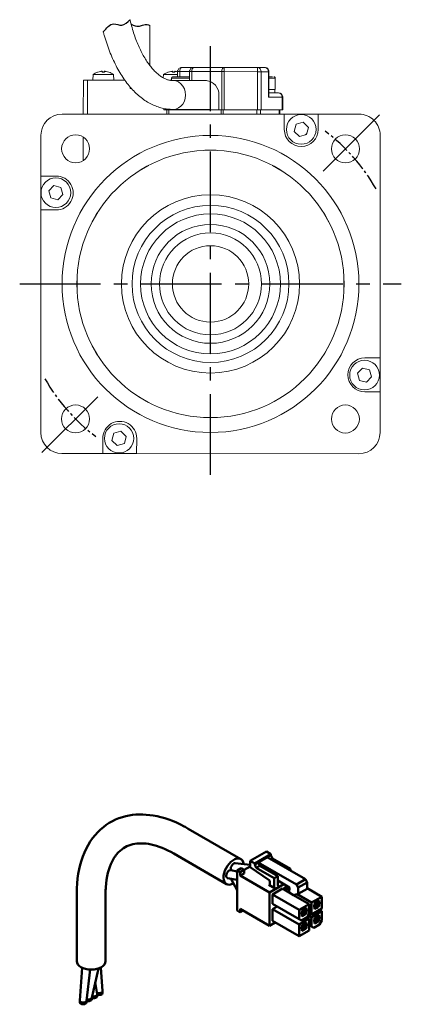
# Model space of a CAD drawing. Header units: millimetres. Extents: x -8104 to -7808, y 403 to 692.
# Tile 1 of 3: x -8104 to -8014, y 403 to 635. Entities that reach past the tile are written whole.
import ezdxf

# ---------------------------------------------------------------- set-up
doc = ezdxf.new("R2010")
doc.units = ezdxf.units.MM
doc.linetypes.add('CENTER2', pattern=[28.575, 19.05, -3.175, 3.175, -3.175])
doc.layers.add('Center', color=1, linetype='CENTER2')
doc.layers.add('可見 (ISO)', color=7, linetype='Continuous', lineweight=50)

msp = doc.modelspace()

# ---------------------------------------------------------------- linework, layer by layer
at = {"color": 7, "linetype": 'Continuous', "lineweight": 15}
for p, q in [((-8073.56, 624.17), (-8073.56, 633.55)), ((-8086.9, 622), (-8087.01, 620.69)), ((-8085.16, 622.73), (-8085.83, 622.56)), ((-8084.76, 622.56), (-8084.71, 622.73)), ((-8084.69, 622.56), (-8084.71, 622.74)), ((-8084.71, 622.74), (-8084.71, 622.74)), ((-8084.32, 622.74), (-8084.33, 622.56)), ((-8084.31, 622.73), (-8084.26, 622.56)), ((-8083.19, 622.56), (-8083.87, 622.73)), ((-8083.21, 622.56), (-8083.23, 622.56)), ((-8082.01, 620.69), (-8082.13, 622)), ((-8070.3, 621.99), (-8070.36, 621.23)), ((-8068.56, 622.73), (-8069.23, 622.55)), ((-8068.16, 622.55), (-8068.11, 622.73)), ((-8068.09, 622.56), (-8068.11, 622.73)), ((-8068.11, 622.73), (-8068.11, 622.73)), ((-8067.72, 622.73), (-8067.73, 622.56)), ((-8067.71, 622.73), (-8067.66, 622.55)), ((-8066.99, 622.65), (-8067.27, 622.72)), ((-8066.99, 622.68), (-8066.99, 621.48)), ((-8065.99, 623.68), (-8063.59, 623.68)), ((-8064.16, 622.68), (-8064.16, 620.58)), ((-8056.55, 622.68), (-8063.66, 622.68)), ((-8063.59, 623.68), (-8063.24, 623.68)), ((-8056.05, 623.68), (-8063.16, 623.68)), ((-8056.56, 613.68), (-8056.55, 622.68)), ((-8048.15, 623.68), (-8056.05, 623.68)), ((-8056.04, 622.68), (-8048.14, 622.67)), ((-8056.04, 613.68), (-8056.04, 622.68)), ((-8046.44, 623.67), (-8048.15, 623.68)), ((-8048.14, 622.67), (-8048.14, 613.67)), ((-8047.29, 622.67), (-8047.29, 613.67)), ((-8045.57, 622.67), (-8047.29, 622.67)), ((-8045.57, 616.67), (-8045.57, 622.67)), ((-8045.44, 617.17), (-8045.44, 622.67)), ((-8089.21, 620.69), (-8089.22, 612.69)), ((-8088.21, 620.69), (-8088.22, 612.69)), ((-8079.43, 620.69), (-8088.21, 620.69)), ((-8068.46, 620.68), (-8068.91, 620.68)), ((-8068.46, 621.18), (-8068.46, 620.61)), ((-8060.21, 620.58), (-8068.04, 620.58)), ((-8043.96, 618.47), (-8043.96, 621.17)), ((-8078.21, 618.69), (-8078.21, 619.12)), ((-8077.84, 618.69), (-8078.21, 618.69)), ((-8057.27, 617.18), (-8057.27, 613.68)), ((-8043.19, 617.67), (-8045.44, 617.67)), ((-8044.05, 617.67), (-8044.05, 618.47)), ((-8042.32, 616.67), (-8045.57, 616.67)), ((-8042.32, 613.67), (-8042.32, 616.67)), ((-8042.19, 613.67), (-8042.19, 616.67)), ((-8041.82, 612.67), (-8094.22, 612.69)), ((-8070.24, 614.01), (-8070.24, 613.68)), ((-8063.16, 613.68), (-8069.74, 613.68)), ((-8069.56, 613.68), (-8069.56, 612.68)), ((-8069.06, 612.68), (-8069.06, 613.68)), ((-8068.04, 613.78), (-8059.22, 613.78)), ((-8063.16, 613.68), (-8063.16, 613.78)), ((-8062.91, 613.68), (-8063.16, 613.68)), ((-8057.27, 613.68), (-8062.91, 613.68)), ((-8062.16, 613.78), (-8062.16, 613.68)), ((-8056.56, 613.68), (-8057.27, 613.68)), ((-8056.74, 612.68), (-8056.74, 613.68)), ((-8056.22, 612.68), (-8056.22, 613.68)), ((-8048.14, 613.67), (-8056.04, 613.68)), ((-8048.32, 612.68), (-8048.32, 613.67)), ((-8047.47, 612.67), (-8047.47, 613.67)), ((-8042.32, 613.67), (-8047.29, 613.67)), ((-8043.01, 612.67), (-8043.01, 613.67)), ((-8042.87, 612.67), (-8042.87, 613.67)), ((-8041.82, 609.07), (-8041.82, 612.67)), ((-8041.82, 612.67), (-8033.82, 612.67)), ((-8033.82, 612.67), (-8033.82, 609.07)), ((-8024.22, 612.67), (-8033.82, 612.67)), ((-8039.48, 608.6), (-8039.06, 610.28)), ((-8039.06, 610.28), (-8037.4, 610.75)), ((-8037.4, 610.75), (-8036.15, 609.55)), ((-8038.24, 607.39), (-8039.48, 608.6)), ((-8036.57, 607.87), (-8038.24, 607.39)), ((-8036.15, 609.55), (-8036.57, 607.87)), ((-8099.22, 607.69), (-8099.22, 598.09)), ((-8089.22, 607.26), (-8089.22, 601.76)), ((-8019.24, 555.26), (-8019.22, 607.66)), ((-8057.88, 604.15), (-8060.56, 604.15)), ((-8073.8, 600.61), (-8076.12, 599.27)), ((-8042.33, 599.26), (-8044.64, 600.6)), ((-8099.22, 598.09), (-8095.62, 598.09)), ((-8099.22, 590.09), (-8099.22, 598.09)), ((-8097.38, 594.59), (-8096.17, 595.83)), ((-8096.9, 592.92), (-8097.38, 594.59)), ((-8096.17, 595.83), (-8094.49, 595.41)), ((-8094.49, 595.41), (-8094.02, 593.75)), ((-8095.22, 592.5), (-8096.9, 592.92)), ((-8094.02, 593.75), (-8095.22, 592.5)), ((-8099.22, 590.09), (-8099.24, 537.69)), ((-8095.62, 590.09), (-8099.22, 590.09)), ((-8085.81, 589.58), (-8087.15, 587.27)), ((-8031.3, 587.25), (-8032.64, 589.56)), ((-8090.7, 574.03), (-8090.7, 571.35)), ((-8027.76, 571.33), (-8027.76, 574.01)), ((-8087.16, 558.11), (-8085.82, 555.79)), ((-8032.65, 555.77), (-8031.31, 558.09)), ((-8022.84, 555.27), (-8019.24, 555.26)), ((-8019.24, 555.26), (-8019.24, 547.26)), ((-8024.59, 551.61), (-8023.39, 552.86)), ((-8023.39, 552.86), (-8021.71, 552.44)), ((-8021.71, 552.44), (-8021.23, 550.77)), ((-8024.12, 549.95), (-8024.59, 551.61)), ((-8022.44, 549.53), (-8024.12, 549.95)), ((-8021.23, 550.77), (-8022.44, 549.53)), ((-8076.14, 546.1), (-8073.82, 544.76)), ((-8044.66, 544.75), (-8042.35, 546.09)), ((-8019.24, 547.26), (-8022.84, 547.27)), ((-8019.24, 537.66), (-8019.24, 547.26)), ((-8060.58, 541.21), (-8057.9, 541.21)), ((-8084.65, 532.69), (-8084.64, 536.29)), ((-8082.46, 535.81), (-8082.04, 537.49)), ((-8082.04, 537.49), (-8080.37, 537.97)), ((-8080.37, 537.97), (-8079.13, 536.76)), ((-8079.13, 536.76), (-8079.55, 535.08)), ((-8076.64, 536.29), (-8076.65, 532.69)), ((-8081.21, 534.61), (-8082.46, 535.81)), ((-8079.55, 535.08), (-8081.21, 534.61)), ((-8094.25, 532.69), (-8084.65, 532.69)), ((-8076.65, 532.69), (-8084.65, 532.69)), ((-8076.65, 532.69), (-8024.25, 532.67))]:
    msp.add_line(p, q, dxfattribs=at)
at = {"color": 8, "linetype": 'Continuous', "lineweight": 15}
for p, q in [((-8084.71, 622.73), (-8084.69, 622.56)), ((-8084.31, 622.73), (-8084.33, 622.56)), ((-8083.19, 622.56), (-8083.17, 622.56)), ((-8068.11, 622.73), (-8068.09, 622.56)), ((-8067.71, 622.73), (-8067.73, 622.56)), ((-8066.49, 622.68), (-8064.16, 622.68)), ((-8066.49, 621.48), (-8066.49, 622.68)), ((-8063.66, 622.68), (-8063.66, 620.58)), ((-8069.74, 613.93), (-8069.74, 613.68))]:
    msp.add_line(p, q, dxfattribs=at)
at = {"color": 7, "linetype": 'Continuous', "lineweight": 15, "flags": 128}
for points in [[(-8082.13, 622), (-8082.21, 622), (-8082.45, 622), (-8082.83, 622), (-8083.32, 622), (-8083.89, 622), (-8084.51, 622), (-8085.13, 622), (-8085.7, 622), (-8086.2, 622), (-8086.58, 622), (-8086.82, 622), (-8086.9, 622), (-8086.9, 622)], [(-8085.79, 622.56), (-8085.8, 622.56), (-8085.8, 622.56), (-8085.81, 622.56), (-8085.81, 622.56), (-8085.81, 622.56), (-8085.82, 622.56), (-8085.82, 622.56), (-8085.82, 622.56)], [(-8084.26, 622.56), (-8084.33, 622.56), (-8084.39, 622.56), (-8084.45, 622.56), (-8084.51, 622.56), (-8084.57, 622.56), (-8084.64, 622.56), (-8084.7, 622.56), (-8084.76, 622.56)], [(-8084.26, 622.56), (-8084.32, 622.56), (-8084.39, 622.56), (-8084.45, 622.56), (-8084.51, 622.56), (-8084.57, 622.56), (-8084.64, 622.56), (-8084.7, 622.56), (-8084.76, 622.56)], [(-8066.99, 621.99), (-8067.29, 621.99), (-8067.91, 621.99), (-8068.53, 621.99), (-8069.1, 621.99), (-8069.6, 621.99), (-8069.98, 621.99), (-8070.22, 621.99), (-8070.3, 621.99)], [(-8069.19, 622.56), (-8069.2, 622.56), (-8069.2, 622.56), (-8069.21, 622.56), (-8069.21, 622.56), (-8069.21, 622.56), (-8069.22, 622.56), (-8069.22, 622.56), (-8069.22, 622.56)], [(-8067.66, 622.56), (-8067.73, 622.56), (-8067.79, 622.56), (-8067.85, 622.56), (-8067.91, 622.56), (-8067.97, 622.56), (-8068.04, 622.56), (-8068.1, 622.56), (-8068.16, 622.56)], [(-8067.66, 622.55), (-8067.72, 622.55), (-8067.79, 622.55), (-8067.85, 622.55), (-8067.91, 622.55), (-8067.97, 622.55), (-8068.04, 622.55), (-8068.1, 622.55), (-8068.16, 622.55)], [(-8066.49, 622.68), (-8066.48, 622.88), (-8066.45, 623.06), (-8066.4, 623.24), (-8066.34, 623.39), (-8066.27, 623.51), (-8066.18, 623.61), (-8066.09, 623.66), (-8065.99, 623.68)], [(-8063.16, 623.68), (-8063.25, 623.66), (-8063.35, 623.6), (-8063.43, 623.51), (-8063.51, 623.39), (-8063.57, 623.24), (-8063.62, 623.06), (-8063.65, 622.88), (-8063.66, 622.68)], [(-8056.55, 622.68), (-8056.55, 622.87), (-8056.52, 623.06), (-8056.47, 623.23), (-8056.41, 623.39), (-8056.33, 623.51), (-8056.25, 623.6), (-8056.15, 623.66), (-8056.05, 623.68)], [(-8056.04, 622.68), (-8056.11, 622.68), (-8056.17, 622.68), (-8056.24, 622.68), (-8056.31, 622.68), (-8056.37, 622.68), (-8056.43, 622.68), (-8056.5, 622.68), (-8056.55, 622.68)], [(-8047.29, 622.67), (-8047.36, 622.67), (-8047.44, 622.67), (-8047.54, 622.67), (-8047.65, 622.67), (-8047.76, 622.67), (-8047.88, 622.67), (-8048.01, 622.67), (-8048.14, 622.67)], [(-8088.21, 620.69), (-8088.41, 620.69), (-8088.6, 620.69), (-8088.77, 620.69), (-8088.92, 620.69), (-8089.04, 620.69), (-8089.14, 620.69), (-8089.19, 620.69), (-8089.21, 620.69)], [(-8044.33, 618.47), (-8044.75, 618.47), (-8045.29, 618.47), (-8045.44, 618.47)], [(-8043.96, 618.47), (-8043.96, 618.47), (-8044.06, 618.47), (-8044.33, 618.47)], [(-8070.24, 613.68), (-8070.24, 613.68), (-8070.21, 613.68), (-8070.14, 613.68), (-8070.03, 613.68), (-8069.9, 613.68), (-8069.74, 613.68)], [(-8056.56, 613.68), (-8056.5, 613.68), (-8056.44, 613.68), (-8056.37, 613.68), (-8056.31, 613.68), (-8056.24, 613.68), (-8056.18, 613.68), (-8056.11, 613.68), (-8056.04, 613.68)], [(-8048.14, 613.67), (-8048.01, 613.67), (-8047.88, 613.67), (-8047.76, 613.67), (-8047.65, 613.67), (-8047.54, 613.67), (-8047.45, 613.67), (-8047.36, 613.67), (-8047.29, 613.67)], [(-8042.32, 613.67), (-8042.24, 613.67), (-8042.2, 613.67), (-8042.19, 613.67)], [(-8036.51, 608.11), (-8036.54, 608.08), (-8036.81, 607.8)]]:
    msp.add_lwpolyline(points, dxfattribs=at)
at = {"color": 8, "linetype": 'Continuous', "lineweight": 15, "flags": 128}
for points in [[(-8085.83, 622.56), (-8085.84, 622.56), (-8085.85, 622.56), (-8085.85, 622.56), (-8085.85, 622.56)], [(-8069.23, 622.55), (-8069.24, 622.55), (-8069.25, 622.55), (-8069.25, 622.55), (-8069.25, 622.55)], [(-8066.49, 622.68), (-8066.65, 622.68), (-8066.78, 622.68), (-8066.89, 622.68), (-8066.95, 622.68), (-8066.99, 622.68), (-8066.99, 622.68)], [(-8063.66, 622.68), (-8063.82, 622.68), (-8063.95, 622.68), (-8064.05, 622.68), (-8064.12, 622.68), (-8064.15, 622.68), (-8064.16, 622.68)], [(-8045.44, 622.67), (-8045.44, 622.67), (-8045.49, 622.67), (-8045.57, 622.67)], [(-8064.16, 621.18), (-8064.29, 621.18), (-8064.92, 621.18), (-8065.6, 621.18), (-8066.28, 621.18), (-8066.94, 621.18), (-8067.51, 621.18), (-8067.97, 621.18), (-8068.29, 621.18), (-8068.45, 621.18), (-8068.46, 621.18)], [(-8068.05, 613.78), (-8068.04, 613.78), (-8067.39, 613.87), (-8066.77, 614.12), (-8066.21, 614.52), (-8065.74, 615.06), (-8065.39, 615.71), (-8065.17, 616.42), (-8065.1, 617.18), (-8065.17, 617.94), (-8065.39, 618.66), (-8065.74, 619.3), (-8066.21, 619.84), (-8066.76, 620.25), (-8067.39, 620.5), (-8068.03, 620.58)], [(-8044.33, 621.17), (-8044.75, 621.17), (-8045.29, 621.17), (-8045.44, 621.17)], [(-8043.96, 621.17), (-8043.96, 621.17), (-8044.06, 621.17), (-8044.33, 621.17)], [(-8042.19, 616.67), (-8042.2, 616.67), (-8042.24, 616.67), (-8042.32, 616.67)]]:
    msp.add_lwpolyline(points, dxfattribs=at)
at = {"color": 7, "linetype": 'Continuous', "lineweight": 15}
for centre, radius in [((-8037.82, 609.07), 3.5), ((-8091.04, 604.51), 3.3), ((-8027.4, 604.49), 3.3), ((-8059.23, 572.68), 35), ((-8059.23, 572.68), 31.5), ((-8095.7, 594.17), 3.5), ((-8059.23, 572.68), 21), ((-8059.23, 572.68), 18.5), ((-8059.23, 572.68), 16.5), ((-8059.23, 572.68), 14), ((-8059.23, 572.68), 12), ((-8059.23, 572.68), 9), ((-8022.91, 551.19), 3.5), ((-8091.06, 540.87), 3.3), ((-8027.42, 540.85), 3.3), ((-8080.79, 536.29), 3.45)]:
    msp.add_circle(centre, radius, dxfattribs=at)
for centre, radius, start, end in [((-8084.51, 618.79), 4, 109.5631, 126.586), ((-8085.82, 622.46), 0.108, 89.9788, 109.5631), ((-8083.21, 622.45), 0.108, 70.3944, 89.9788), ((-8084.51, 618.79), 4, 53.3715, 70.3944), ((-8067.91, 618.78), 4, 109.5631, 126.586), ((-8069.22, 622.45), 0.108, 89.9788, 109.5631), ((-8070.91, 622.93), 14.88, 359.0162, 2.8685), ((-8063.01, 622.93), 14.88, 359.0163, 2.8684), ((-8048.22, 622.74), 0.94, 356.1675, 85.5767), ((-8046.51, 622.74), 0.94, 356.1674, 85.5768), ((-8068.16, 621.18), 0.3, 89.9788, 179.9788), ((-8060.5, 617.36), 3.23, 356.7663, 84.978), ((-8044.26, 621.17), 0.3, 359.9788, 89.9788), ((-8043.26, 616.74), 0.94, 356.1674, 85.5768), ((-8094.22, 607.69), 5, 89.9788, 179.9788), ((-8024.22, 607.67), 5, 359.9788, 89.9788), ((-8037.82, 609.07), 4, 179.9788, 359.9788), ((-8095.62, 594.09), 4, 269.9788, 89.9788), ((-8022.84, 551.27), 4, 89.9788, 269.9788), ((-8080.64, 536.29), 4, 359.9788, 179.9788), ((-8094.24, 537.69), 5, 179.9788, 269.9788), ((-8024.24, 537.67), 5, 269.9788, 359.9788)]:
    msp.add_arc(centre, radius, start, end, dxfattribs=at)
at = {"color": 8, "linetype": 'Continuous', "lineweight": 15}
msp.add_arc((-8063.42, 623.1), 0.604, 105.9628, 171.917, dxfattribs=at)
at = {"color": 7, "linetype": 'Continuous', "lineweight": 15}
msp.add_ellipse((-8046.44, 616.67), major_axis=(0.866, 0.866), ratio=0.57735, start_param=5.235988, end_param=5.759587, dxfattribs=at)
for points, knots in [([(-8084.51, 632.03), (-8083.76, 632.98), (-8082.56, 634.49), (-8079.92, 633.18), (-8078.83, 634.31), (-8078.23, 634.92)], [0, 0, 0, 0, 3.126272, 5.029117, 7.334004, 7.334004, 7.334004, 7.334004]), ([(-8077.99, 633.95), (-8076.55, 633.03), (-8074.52, 634.1), (-8073.93, 633.76), (-8073.56, 633.55)], [3.577379, 3.577379, 3.577379, 3.577379, 4.279445, 5.509333, 5.509333, 5.509333, 5.509333])]:
    msp.add_open_spline(points, degree=3, knots=knots)
for points, knots in [([(-8068.04, 620.58), (-8068.14, 620.58), (-8068.47, 620.59), (-8069.02, 620.68), (-8069.69, 620.89), (-8070.39, 621.22), (-8071.11, 621.68), (-8071.86, 622.28), (-8072.6, 623), (-8073.34, 623.85), (-8074.06, 624.82), (-8074.76, 625.91), (-8075.43, 627.13), (-8076.08, 628.45), (-8076.68, 629.89), (-8077.24, 631.42), (-8077.75, 633.05), (-8078.07, 634.24), (-8078.22, 634.87), (-8078.23, 634.92)], [0, 0, 0, 0, 0.0228995, 0.0749613, 0.1226904, 0.1675994, 0.2153006, 0.2610276, 0.3056738, 0.3498197, 0.3937968, 0.4377698, 0.4818359, 0.5260602, 0.57047, 0.6150702, 0.6598525, 0.704801, 0.7087841, 0.7087841, 0.7087841, 0.7087841]), ([(-8084.51, 632.03), (-8084.44, 631.78), (-8084.19, 630.87), (-8083.72, 629.34), (-8083.05, 627.5), (-8082.31, 625.74), (-8081.51, 624.06), (-8080.63, 622.48), (-8079.69, 621), (-8078.69, 619.64), (-8077.62, 618.4), (-8076.49, 617.29), (-8075.31, 616.32), (-8074.1, 615.5), (-8072.85, 614.84), (-8071.58, 614.34), (-8070.3, 613.99), (-8069.12, 613.81), (-8068.37, 613.79), (-8068.04, 613.78)], [0.3086978, 0.3086978, 0.3086978, 0.3086978, 0.3255088, 0.3690737, 0.4127719, 0.4566175, 0.5006189, 0.5447731, 0.5890573, 0.633416, 0.677706, 0.721752, 0.7653298, 0.8082029, 0.8501827, 0.8911855, 0.9312567, 0.9705574, 1, 1, 1, 1]), ([(-8084.71, 622.73), (-8084.71, 622.74), (-8084.71, 622.75), (-8084.77, 622.76), (-8084.87, 622.76), (-8084.99, 622.76), (-8085.09, 622.74), (-8085.15, 622.73), (-8085.16, 622.73)], [0, 0, 0, 0, 0.193098, 0.386318, 0.57646, 0.764848, 0.954274, 1, 1, 1, 1]), ([(-8084.76, 622.56), (-8084.76, 622.56), (-8084.76, 622.57), (-8084.76, 622.56), (-8084.76, 622.56)], [0, 0, 0, 0, 0.591502, 1, 1, 1, 1]), ([(-8083.87, 622.73), (-8083.91, 622.74), (-8084.01, 622.75), (-8084.14, 622.76), (-8084.24, 622.76), (-8084.3, 622.76), (-8084.32, 622.74), (-8084.32, 622.73), (-8084.31, 622.73)], [0, 0, 0, 0, 0.193098, 0.386318, 0.576461, 0.764847, 0.954273, 1, 1, 1, 1]), ([(-8084.26, 622.56), (-8084.26, 622.56), (-8084.27, 622.57), (-8084.27, 622.56), (-8084.27, 622.56)], [0, 0, 0, 0, 0.584448, 1, 1, 1, 1]), ([(-8068.11, 622.73), (-8068.11, 622.73), (-8068.11, 622.75), (-8068.17, 622.76), (-8068.27, 622.76), (-8068.39, 622.75), (-8068.49, 622.74), (-8068.55, 622.73), (-8068.56, 622.73)], [0, 0, 0, 0, 0.1930989, 0.3863193, 0.5764606, 0.7648486, 0.9542748, 1, 1, 1, 1]), ([(-8068.16, 622.55), (-8068.16, 622.55), (-8068.16, 622.56), (-8068.16, 622.56), (-8068.16, 622.55)], [0, 0, 0, 0, 0.591502, 1, 1, 1, 1]), ([(-8067.27, 622.72), (-8067.31, 622.73), (-8067.41, 622.75), (-8067.54, 622.76), (-8067.64, 622.76), (-8067.7, 622.75), (-8067.72, 622.74), (-8067.72, 622.73), (-8067.71, 622.73)], [0, 0, 0, 0, 0.193098, 0.386319, 0.576461, 0.764848, 0.954274, 1, 1, 1, 1]), ([(-8067.66, 622.55), (-8067.66, 622.55), (-8067.67, 622.56), (-8067.67, 622.55), (-8067.67, 622.55)], [0, 0, 0, 0, 0.584447, 1, 1, 1, 1]), ([(-8066.79, 623.27), (-8066.85, 623.17), (-8066.95, 623), (-8067, 622.79), (-8066.98, 622.7), (-8066.98, 622.68)], [0, 0, 0, 0, 0.55644, 0.927261, 1, 1, 1, 1]), ([(-8065.99, 623.66), (-8066.07, 623.66), (-8066.27, 623.67), (-8066.57, 623.53), (-8066.72, 623.36), (-8066.79, 623.27)], [0, 0, 0, 0, 0.258165, 0.639983, 1, 1, 1, 1]), ([(-8063.96, 623.27), (-8064.02, 623.17), (-8064.12, 623), (-8064.17, 622.79), (-8064.15, 622.69), (-8064.15, 622.68)], [0, 0, 0, 0, 0.556435, 0.927255, 1, 1, 1, 1]), ([(-8063.16, 623.66), (-8063.24, 623.66), (-8063.44, 623.67), (-8063.73, 623.52), (-8063.89, 623.35), (-8063.96, 623.27)], [0, 0, 0, 0, 0.257552, 0.639686, 1, 1, 1, 1]), ([(-8045.63, 623.26), (-8045.71, 623.35), (-8045.84, 623.5), (-8046.12, 623.64), (-8046.32, 623.66), (-8046.44, 623.67)], [0, 0, 0, 0, 0.3759479, 0.6264886, 1, 1, 1, 1]), ([(-8045.44, 622.68), (-8045.45, 622.77), (-8045.46, 622.99), (-8045.57, 623.17), (-8045.63, 623.26)], [0, 0, 0, 0, 0.467804, 1, 1, 1, 1]), ([(-8064.16, 621.48), (-8064.17, 621.48), (-8064.29, 621.48), (-8064.61, 621.48), (-8065.07, 621.48), (-8065.57, 621.48), (-8066.21, 621.48), (-8066.97, 621.48), (-8067.57, 621.48), (-8067.92, 621.48), (-8068.09, 621.48), (-8068.17, 621.48), (-8068.16, 621.48), (-8068.15, 621.48)], [0, 0, 0, 0, 0.009344, 0.099801, 0.190161, 0.280618, 0.370978, 0.537142, 0.703307, 0.793764, 0.884123, 0.97458, 1, 1, 1, 1]), ([(-8044.59, 621.47), (-8044.77, 621.47), (-8045, 621.47), (-8045.35, 621.47), (-8045.44, 621.47)], [0, 0, 0, 0, 0.758975, 1, 1, 1, 1]), ([(-8042.38, 617.26), (-8042.46, 617.35), (-8042.59, 617.5), (-8042.88, 617.64), (-8043.07, 617.66), (-8043.19, 617.67)], [0, 0, 0, 0, 0.375949, 0.62649, 1, 1, 1, 1]), ([(-8042.2, 616.67), (-8042.2, 616.77), (-8042.21, 616.99), (-8042.32, 617.17), (-8042.38, 617.26)], [0, 0, 0, 0, 0.467803, 1, 1, 1, 1])]:
    msp.add_open_spline(points, degree=3, knots=knots, dxfattribs=at)
at = {"layer": 'Center'}
for p, q in [((-8059.25, 527.68), (-8059.21, 628.68)), ((-8032.63, 599.26), (-8019.4, 612.48)), ((-8104.23, 572.68), (-8014.23, 572.68)), ((-8099.01, 532.93), (-8085.83, 546.1))]:
    msp.add_line(p, q, dxfattribs=at)
at = {"layer": 'Center', "ltscale": 0.2}
for start, end in [(29.7913, 53.0686), (209.7913, 233.0686)]:
    msp.add_arc((-8059.23, 572.68), 45, start, end, dxfattribs=at)
at = {"layer": '可見 (ISO)'}
for p, q in [((-8064.46, 444.33), (-8052.06, 437.18)), ((-8067.86, 438.45), (-8055.46, 431.29)), ((-8049.87, 436.74), (-8046.05, 438.95)), ((-8046.05, 438.95), (-8044.99, 438.34)), ((-8049.87, 435.84), (-8053.4, 436.22)), ((-8049.87, 436.74), (-8048.81, 436.13)), ((-8049.87, 435.23), (-8049.87, 436.74)), ((-8048.81, 436.13), (-8044.99, 438.34)), ((-8048.81, 435.89), (-8047.96, 436.38)), ((-8048.81, 436.13), (-8048.81, 435.89)), ((-8047.96, 436.38), (-8045.84, 437.6)), ((-8047.96, 436.38), (-8038.98, 431.19)), ((-8047.96, 436.38), (-8047.61, 435.6)), ((-8045.84, 437.6), (-8044.99, 438.09)), ((-8045.84, 437.6), (-8036.86, 432.42)), ((-8044.99, 438.34), (-8044.99, 438.09)), ((-8044.99, 438.09), (-8044.64, 437.32)), ((-8044.99, 437.11), (-8044.64, 437.32)), ((-8044.64, 437.32), (-8040.4, 434.87)), ((-8052.91, 434.25), (-8054.43, 434.53)), ((-8052.91, 434.27), (-8053.21, 434.3)), ((-8051.99, 435.03), (-8052.91, 434.5)), ((-8052.91, 425.03), (-8052.91, 434.5)), ((-8052.91, 434.5), (-8052.2, 434.09)), ((-8051.29, 434.62), (-8052.2, 434.09)), ((-8052.2, 434.09), (-8052.2, 433.27)), ((-8052.2, 433.27), (-8051.29, 433.8)), ((-8051.99, 435.03), (-8051.29, 434.62)), ((-8051.29, 434.62), (-8049.87, 435.44)), ((-8051.29, 433.8), (-8051.29, 434.62)), ((-8045.4, 432.2), (-8049.87, 435.23)), ((-8048.81, 435.89), (-8048.46, 435.11)), ((-8048.46, 435.11), (-8047.61, 435.6)), ((-8048.46, 435.11), (-8044.21, 432.66)), ((-8047.61, 435.6), (-8043.37, 433.15)), ((-8040.75, 434.66), (-8040.4, 434.87)), ((-8040.4, 434.87), (-8040.4, 434.46)), ((-8052.91, 432.29), (-8055.21, 432.71)), ((-8052.91, 429.87), (-8054.39, 432.42)), ((-8052.2, 433.27), (-8045.35, 429.31)), ((-8045.27, 431.23), (-8045.27, 431.97)), ((-8044.21, 432.66), (-8043.37, 433.15)), ((-8044.21, 432.66), (-8044.21, 430.62)), ((-8043.37, 433.15), (-8043.37, 432.09)), ((-8043.37, 431.11), (-8043.37, 432.09)), ((-8040.59, 430.48), (-8043.37, 432.09)), ((-8038.98, 431.19), (-8036.86, 432.42)), ((-8038.56, 430.46), (-8036.44, 431.68)), ((-8036.86, 432.42), (-8036.44, 431.68)), ((-8036.44, 431.68), (-8036.44, 430.19)), ((-8044, 430.25), (-8045.49, 431.11)), ((-8045.35, 429.31), (-8041.95, 431.27)), ((-8045.35, 429.31), (-8045.35, 421.48)), ((-8042.23, 430.21), (-8044.64, 428.82)), ((-8042.23, 430.21), (-8040.68, 429.31)), ((-8041.17, 430.82), (-8041.67, 430.54)), ((-8041.67, 430.54), (-8041.67, 429.89)), ((-8041.67, 430.54), (-8040.63, 429.94)), ((-8040.68, 429.31), (-8040.59, 430.48)), ((-8039.62, 428.7), (-8040.68, 429.31)), ((-8038.98, 431.19), (-8038.56, 430.46)), ((-8038.56, 430.46), (-8038.56, 428.96)), ((-8038.56, 428.96), (-8036.44, 430.19)), ((-8036.44, 430.29), (-8032.97, 428.29)), ((-8090.77, 413.09), (-8090.77, 429.14)), ((-8083.97, 413.09), (-8083.97, 429.14)), ((-8044.64, 428.82), (-8044.64, 426.66)), ((-8044.64, 428.82), (-8038.35, 425.19)), ((-8038.56, 428.96), (-8039.62, 428.7)), ((-8039.62, 428.7), (-8035.94, 426.58)), ((-8038.83, 428.9), (-8035.38, 426.91)), ((-8032.97, 428.29), (-8035.38, 426.91)), ((-8035.38, 426.91), (-8035.38, 424.13)), ((-8034.74, 426.74), (-8033.61, 427.39)), ((-8034.31, 426.99), (-8033.61, 426.58)), ((-8033.54, 426.62), (-8034.24, 427.03)), ((-8033.96, 427.19), (-8033.61, 426.99)), ((-8033.61, 426.99), (-8033.61, 427.39)), ((-8033.54, 427.03), (-8033.61, 426.99)), ((-8033.54, 426.62), (-8033.54, 427.03)), ((-8032.97, 425.52), (-8032.97, 428.29)), ((-8052.2, 424.62), (-8052.91, 425.03)), ((-8052.2, 425.44), (-8052.2, 424.62)), ((-8045.35, 421.48), (-8052.2, 425.44)), ((-8052.2, 424.62), (-8051.5, 425.03)), ((-8044.64, 426.66), (-8038.35, 423.03)), ((-8043.54, 426.03), (-8044.64, 425.39)), ((-8044.64, 425.39), (-8044.64, 422.62)), ((-8044.64, 425.39), (-8038.35, 421.76)), ((-8035.94, 426.58), (-8038.35, 425.19)), ((-8038.35, 425.19), (-8038.35, 423.03)), ((-8037.71, 424.62), (-8037.78, 424.58)), ((-8037.78, 424.58), (-8037.78, 424.17)), ((-8036.88, 424.08), (-8037.76, 424.59)), ((-8037.71, 425.03), (-8036.58, 425.68)), ((-8037.71, 425.03), (-8037.71, 424.62)), ((-8036.58, 424.33), (-8037.71, 424.99)), ((-8036.81, 424.2), (-8037.71, 424.72)), ((-8037.28, 425.27), (-8036.58, 424.86)), ((-8036.51, 424.9), (-8037.21, 425.31)), ((-8036.93, 425.48), (-8036.58, 425.27)), ((-8036.58, 425.27), (-8036.58, 425.68)), ((-8036.51, 425.31), (-8036.58, 425.27)), ((-8036.58, 424.86), (-8036.51, 424.9)), ((-8036.58, 424.33), (-8036.58, 424.86)), ((-8036.51, 424.9), (-8036.51, 425.31)), ((-8035.94, 424.41), (-8035.94, 426.58)), ((-8035.38, 424.13), (-8032.97, 425.52)), ((-8032.97, 424.86), (-8035.38, 423.48)), ((-8034.74, 426.33), (-8034.81, 426.29)), ((-8034.81, 426.29), (-8034.81, 425.88)), ((-8034.81, 425.97), (-8034.74, 425.93)), ((-8034.81, 425.88), (-8034.74, 425.93)), ((-8033.91, 425.79), (-8034.79, 426.3)), ((-8034.74, 426.74), (-8034.74, 426.33)), ((-8033.61, 426.05), (-8034.74, 426.7)), ((-8033.84, 425.92), (-8034.74, 426.44)), ((-8034.74, 425.93), (-8034.74, 425.39)), ((-8034.51, 425.53), (-8034.74, 425.66)), ((-8034.74, 425.39), (-8034.51, 425.53)), ((-8034.51, 425.53), (-8034.44, 425.49)), ((-8034.44, 425.49), (-8033.91, 425.79)), ((-8033.91, 425.79), (-8033.84, 425.92)), ((-8033.84, 425.92), (-8033.61, 426.05)), ((-8033.61, 426.58), (-8033.54, 426.62)), ((-8033.61, 426.05), (-8033.61, 426.58)), ((-8033.54, 425.19), (-8032.97, 424.86)), ((-8032.97, 422.7), (-8032.97, 424.86)), ((-8045.35, 421.48), (-8044, 422.25)), ((-8044.64, 422.62), (-8038.35, 418.98)), ((-8035.94, 423.15), (-8038.35, 421.76)), ((-8038.35, 423.03), (-8037.81, 422.72)), ((-8037.81, 422.72), (-8036.47, 423.5)), ((-8037.78, 424.25), (-8037.71, 424.21)), ((-8037.78, 424.17), (-8037.71, 424.21)), ((-8037.71, 424.21), (-8037.71, 423.68)), ((-8037.48, 423.81), (-8037.71, 423.95)), ((-8037.71, 423.68), (-8037.48, 423.81)), ((-8037.71, 421.6), (-8036.58, 422.25)), ((-8037.48, 423.81), (-8037.41, 423.77)), ((-8037.41, 423.77), (-8036.88, 424.08)), ((-8036.88, 424.08), (-8036.81, 424.2)), ((-8036.81, 424.2), (-8036.58, 424.33)), ((-8036.58, 421.84), (-8036.58, 422.25)), ((-8036.51, 423.48), (-8035.94, 423.15)), ((-8036.47, 423.5), (-8035.94, 424.41)), ((-8036.21, 423.96), (-8035.38, 423.48)), ((-8035.94, 424.46), (-8035.38, 424.13)), ((-8035.94, 420.37), (-8035.94, 423.15)), ((-8035.38, 423.48), (-8035.38, 421.31)), ((-8034.74, 422.9), (-8034.81, 422.86)), ((-8034.81, 422.86), (-8034.81, 422.46)), ((-8034.81, 422.54), (-8034.74, 422.5)), ((-8034.81, 422.46), (-8034.74, 422.5)), ((-8033.91, 422.36), (-8034.79, 422.87)), ((-8034.74, 423.31), (-8033.61, 423.97)), ((-8034.74, 423.31), (-8034.74, 422.9)), ((-8033.61, 422.62), (-8034.74, 423.27)), ((-8033.84, 422.49), (-8034.74, 423.01)), ((-8034.74, 422.5), (-8034.74, 421.97)), ((-8034.51, 422.1), (-8034.74, 422.23)), ((-8034.44, 422.06), (-8033.91, 422.36)), ((-8034.31, 423.56), (-8033.61, 423.15)), ((-8033.54, 423.19), (-8034.24, 423.6)), ((-8033.96, 423.76), (-8033.61, 423.56)), ((-8033.91, 422.36), (-8033.84, 422.49)), ((-8033.84, 422.49), (-8033.61, 422.62)), ((-8033.61, 423.56), (-8033.61, 423.97)), ((-8033.54, 423.6), (-8033.61, 423.56)), ((-8033.61, 423.15), (-8033.54, 423.19)), ((-8033.61, 422.62), (-8033.61, 423.15)), ((-8033.54, 423.19), (-8033.54, 423.6)), ((-8033.5, 421.78), (-8032.97, 422.7)), ((-8038.35, 421.76), (-8038.35, 418.98)), ((-8038.35, 418.98), (-8035.94, 420.37)), ((-8037.71, 421.19), (-8037.78, 421.15)), ((-8037.78, 421.15), (-8037.78, 420.74)), ((-8037.78, 420.82), (-8037.71, 420.78)), ((-8037.78, 420.74), (-8037.71, 420.78)), ((-8036.88, 420.65), (-8037.76, 421.16)), ((-8037.71, 421.6), (-8037.71, 421.19)), ((-8036.58, 420.9), (-8037.71, 421.56)), ((-8036.81, 420.77), (-8037.71, 421.29)), ((-8037.71, 420.78), (-8037.71, 420.25)), ((-8037.48, 420.38), (-8037.71, 420.52)), ((-8037.71, 420.25), (-8037.48, 420.38)), ((-8037.48, 420.38), (-8037.41, 420.34)), ((-8037.41, 420.34), (-8036.88, 420.65)), ((-8037.28, 421.84), (-8036.58, 421.43)), ((-8036.51, 421.48), (-8037.21, 421.88)), ((-8036.93, 422.05), (-8036.58, 421.84)), ((-8036.88, 420.65), (-8036.81, 420.77)), ((-8036.81, 420.77), (-8036.58, 420.9)), ((-8036.51, 421.88), (-8036.58, 421.84)), ((-8036.58, 421.43), (-8036.51, 421.48)), ((-8036.58, 420.9), (-8036.58, 421.43)), ((-8036.51, 421.48), (-8036.51, 421.88)), ((-8035.94, 421.64), (-8035.38, 421.31)), ((-8035.38, 421.31), (-8034.85, 421.01)), ((-8034.85, 421.01), (-8033.5, 421.78)), ((-8034.74, 421.97), (-8034.51, 422.1)), ((-8034.51, 422.1), (-8034.44, 422.06)), ((-8090.08, 403.85), (-8089.5, 411.56)), ((-8087.59, 411.13), (-8088.48, 403.79)), ((-8085.68, 411.39), (-8087.21, 404.5)), ((-8085.13, 411.61), (-8084.66, 406.05)), ((-8086.4, 408.16), (-8085.94, 405.34)), ((-8084.66, 406.03), (-8084.66, 405.62)), ((-8090.08, 403.83), (-8090.08, 403.42)), ((-8088.48, 403.81), (-8088.48, 403.42)), ((-8087.21, 404.53), (-8087.21, 404.15)), ((-8085.93, 405.29), (-8085.93, 404.89))]:
    msp.add_line(p, q, dxfattribs=at)
for centre, major_axis, start_param, end_param in [((-8053.76, 434.23), (-1.7, -2.94), 2.499279, 7.046029), ((-8045.42, 432.05), (-0.1, 0.173), 3.926991, 5.410521), ((-8045.49, 431.35), (0.15, -0.26), 5.497787, 7.068583), ((-8044, 430.5), (0.15, -0.26), 3.926991, 5.497787), ((-8043.15, 430.99), (-0.15, 0.26), 0.785398, 2.356194), ((-8087.37, 413.09), (3.4, 0), 3.141593, 6.283185), ((-8085.46, 406.03), (0.8, 0), 5.665235, 6.331914), ((-8089.28, 403.83), (-0.8, 0), 6.239963, 7.068583), ((-8089.28, 403.83), (0.8, 0), 5.330339, 6.213321), ((-8088.01, 404.15), (0.8, 0), 4.080103, 6.283185), ((-8088.01, 404.56), (0.8, 0), 4.146371, 4.399069), ((-8088.01, 404.56), (0.8, 0), 4.399069, 6.155769), ((-8086.73, 404.89), (0.8, 0), 4.080103, 6.283185), ((-8086.73, 405.29), (0.8, 0), 4.19958, 4.649725), ((-8086.73, 405.29), (0.8, 0), 4.649725, 6.377833), ((-8085.46, 406.03), (0.8, 0), 3.982508, 5.665235), ((-8085.46, 405.62), (0.8, 0), 4.080103, 6.283185), ((-8089.28, 403.42), (-0.8, 0), 0, 3.141593), ((-8089.28, 403.83), (0.8, 0), 3.926991, 5.330339)]:
    msp.add_ellipse(centre, major_axis=major_axis, ratio=0.57735, start_param=start_param, end_param=end_param, dxfattribs=at)
for points, knots in [([(-8090.77, 429.14), (-8090.77, 432.27), (-8090.3, 435.23), (-8088.41, 440.3), (-8086.98, 442.51), (-8083.46, 445.67), (-8081.4, 446.75), (-8077.16, 447.76), (-8074.95, 447.8), (-8070.33, 447.04), (-8067.85, 446.16), (-8065.11, 444.7), (-8064.78, 444.52), (-8064.46, 444.33)], [0, 0, 0, 0, 1.108362, 1.108362, 2.184423, 2.184423, 3.160815, 3.160815, 4.065707, 4.065707, 5.052847, 5.052847, 5.185693, 5.185693, 5.185693, 5.185693]), ([(-8067.86, 438.45), (-8069.74, 439.53), (-8071.6, 440.26), (-8074.87, 440.96), (-8076.32, 440.95), (-8078.87, 440.37), (-8079.96, 439.76), (-8081.49, 438.21), (-8082.01, 437.48), (-8083.24, 435.04), (-8083.78, 432.96), (-8083.95, 430.1), (-8083.97, 429.63), (-8083.97, 429.14)], [0, 0, 0, 0, 0.836567, 0.836567, 1.656615, 1.656615, 2.56163, 2.56163, 3.112633, 3.112633, 4.080317, 4.080317, 4.267644, 4.267644, 4.267644, 4.267644]), ([(-8054.34, 434.51), (-8054.47, 434.66), (-8054.5, 434.94), (-8054.31, 435.61), (-8054.04, 435.97), (-8053.63, 436.2), (-8053.51, 436.23), (-8053.4, 436.22)], [0.4026423, 0.4026423, 0.4026423, 0.4026423, 0.5625, 0.5625, 0.75, 0.75, 0.8353971, 0.8353971, 0.8353971, 0.8353971]), ([(-8055.21, 432.72), (-8055.25, 432.72), (-8055.29, 432.74), (-8055.52, 432.87), (-8055.58, 433.2), (-8055.37, 433.91), (-8055.1, 434.28), (-8054.68, 434.52), (-8054.55, 434.55), (-8054.43, 434.53)], [0.3427459, 0.3427459, 0.3427459, 0.3427459, 0.375, 0.375, 0.5625, 0.5625, 0.75, 0.75, 0.8427459, 0.8427459, 0.8427459, 0.8427459])]:
    msp.add_open_spline(points, degree=3, knots=knots, dxfattribs=at)
msp.add_open_spline([(-8054.39, 432.42), (-8054.41, 432.47), (-8054.43, 432.52), (-8054.45, 432.58)], degree=3, dxfattribs=at)

doc.saveas('drawing.dxf')
